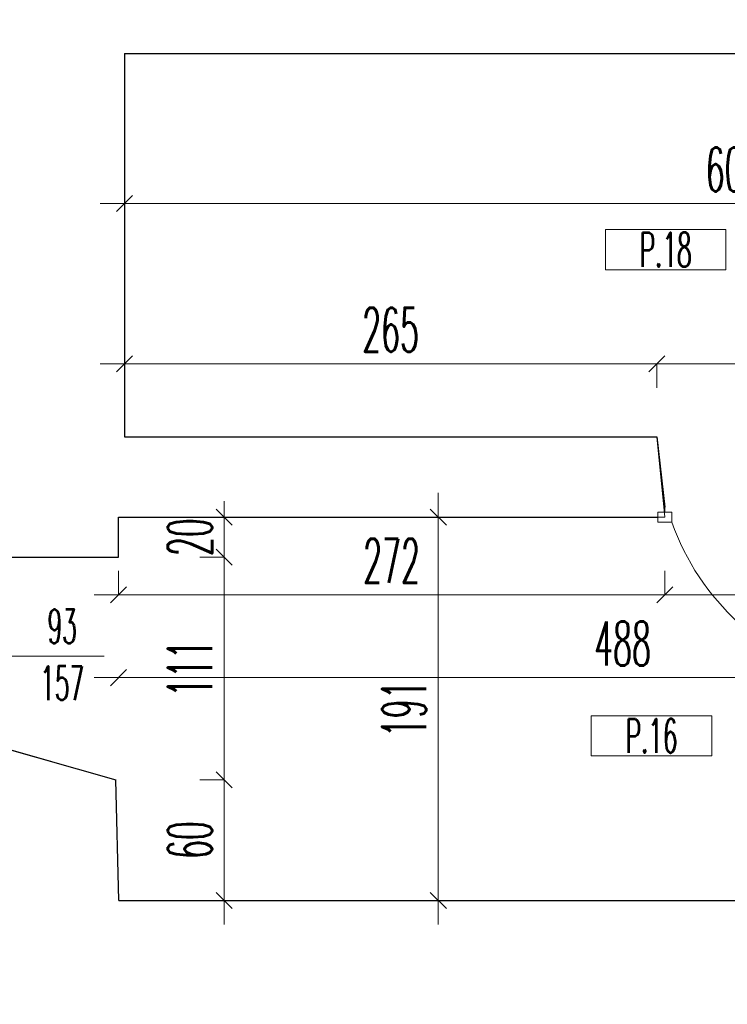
# Model space of a CAD drawing. Header units: millimetres. Extents: x -5207 to 173417, y -28809 to -6400.
# Tile 54 of 256: x 1045 to 1397, y -11759 to -11268. Entities that reach past the tile are written whole.
import ezdxf

# ---------------------------------------------------------------- set-up
doc = ezdxf.new("R2010")
doc.units = ezdxf.units.MM
doc.linetypes.add('HIDDEN', pattern=[9.525, 6.35, -3.175])
for name, color, linetype, lineweight in [('mr_cienka', 4, 'Continuous', 13), ('mr_obliczanie_powierzchni', 4, 'Continuous', 15), ('mr_otwory', 6, 'Continuous', 9), ('mr_stolarka', 2, 'Continuous', 13), ('mr_wymiar', 3, 'Continuous', 9), ('mr_ściany', 7, 'Continuous', 30)]:
    doc.layers.add(name, color=color, linetype=linetype, lineweight=lineweight)
doc.styles.add('WYM', font='simplex.shx', dxfattribs={"width": 0.5})
doc.dimstyles.new('1do100', dxfattribs={"dimscale": 2, "dimtxt": 12, "dimasz": 5, "dimexe": 0, "dimexo": 0, "dimgap": 3, "dimtad": 1, "dimdec": 0, "dimrnd": 0.5, "dimdsep": 46, "dimtxsty": 'WYM', "dimblk": 'OBLIQUE', "dimcen": 1.2, "dimdle": 6, "dimclrd": 256, "dimclre": 250, "dimclrt": 4, "dimadec": 1, "dimazin": 0, "dimtfac": 1, "dimtdec": 0, "dimtix": 1, "dimtmove": 2, "dimatfit": 3, "dimldrblk": 'NONE', "dimfxl": 1, "dimfxlon": 1, "dimtolj": 1, "dimtzin": 0, "dimlwd": -1, "dimlwe": 0, "dimarcsym": 0})

# ---------------------------------------------------------------- blocks, each defined once
blk = doc.blocks.new('_Oblique')
at = {"color": 0, "linetype": 'ByBlock', "lineweight": -2}
blk.add_line((-0.5, -0.5), (0.5, 0.5), dxfattribs=at)
blk = doc.blocks.new('*D5469')
at = {"layer": 'Defpoints', "color": 0, "ltscale": 2, "transparency": 16777216}
for p in [(1094.19, -11596.27), (1582.19, -11596.27), (1582.19, -11596.27)]:
    blk.add_point(p, dxfattribs=at)
at = {"layer": 'mr_wymiar', "ltscale": 2, "transparency": 16777216}
blk.add_line((1082.19, -11596.27), (1594.19, -11596.27), dxfattribs=at)
at = {"layer": 'mr_wymiar', "ltscale": 2, "transparency": 16777216, "xscale": 8, "yscale": 8, "zscale": 8, "rotation": 180}
blk.add_blockref('_Oblique', (1094.19, -11596.27), dxfattribs=at)
at = {"layer": 'mr_wymiar', "ltscale": 2, "transparency": 16777216, "xscale": 8, "yscale": 8, "zscale": 8}
blk.add_blockref('_Oblique', (1582.19, -11596.27), dxfattribs=at)
at = {"layer": 'mr_wymiar', "color": 4, "ltscale": 2, "transparency": 16777216, "insert": (1345.19, -11579.27), "char_height": 22, "attachment_point": 5, "style": 'WYM'}
blk.add_mtext('\\A1;488', dxfattribs=at)
blk = doc.blocks.new('_None')
blk = doc.blocks.new('*D5480')
at = {"layer": 'Defpoints', "color": 0, "ltscale": 2, "transparency": 16777216}
for p in [(1094.19, -11516.27), (1253.45, -11516.27), (1094.41, -11707.27)]:
    blk.add_point(p, dxfattribs=at)
at = {"layer": 'mr_wymiar', "ltscale": 2, "transparency": 16777216}
blk.add_line((1253.45, -11719.27), (1253.45, -11504.27), dxfattribs=at)
at = {"layer": 'mr_wymiar', "color": 250, "lineweight": 0, "ltscale": 2, "transparency": 16777216}
for p, q in [((1241.45, -11516.27), (1253.45, -11516.27)), ((1241.45, -11707.27), (1253.45, -11707.27))]:
    blk.add_line(p, q, dxfattribs=at)
at = {"layer": 'mr_wymiar', "ltscale": 2, "transparency": 16777216, "xscale": 8, "yscale": 8, "zscale": 8}
for p, rotation in [((1253.45, -11516.27), 90), ((1253.45, -11707.27), 270)]:
    blk.add_blockref('_Oblique', p, dxfattribs=dict(at, rotation=rotation))
at = {"layer": 'mr_wymiar', "color": 4, "ltscale": 2, "transparency": 16777216, "insert": (1236.45, -11611.77), "char_height": 22, "attachment_point": 5, "rotation": 90, "style": 'WYM'}
blk.add_mtext('\\A1;191', dxfattribs=at)
blk = doc.blocks.new('*D5481')
at = {"layer": 'Defpoints', "color": 0, "ltscale": 2, "transparency": 16777216}
for p in [(1094.19, -11516.27), (1366.19, -11516.27), (1366.19, -11555.06)]:
    blk.add_point(p, dxfattribs=at)
at = {"layer": 'mr_wymiar', "color": 250, "lineweight": 0, "ltscale": 2, "transparency": 16777216}
for p, q in [((1094.19, -11543.06), (1094.19, -11555.06)), ((1366.19, -11543.06), (1366.19, -11555.06))]:
    blk.add_line(p, q, dxfattribs=at)
at = {"layer": 'mr_wymiar', "ltscale": 2, "transparency": 16777216}
blk.add_line((1082.19, -11555.06), (1378.19, -11555.06), dxfattribs=at)
at = {"layer": 'mr_wymiar', "ltscale": 2, "transparency": 16777216, "xscale": 8, "yscale": 8, "zscale": 8, "rotation": 180}
blk.add_blockref('_Oblique', (1094.19, -11555.06), dxfattribs=at)
at = {"layer": 'mr_wymiar', "ltscale": 2, "transparency": 16777216, "xscale": 8, "yscale": 8, "zscale": 8}
blk.add_blockref('_Oblique', (1366.19, -11555.06), dxfattribs=at)
at = {"layer": 'mr_wymiar', "color": 4, "ltscale": 2, "transparency": 16777216, "insert": (1230.19, -11538.06), "char_height": 22, "attachment_point": 5, "style": 'WYM'}
blk.add_mtext('\\A1;272', dxfattribs=at)
blk = doc.blocks.new('*D5482')
at = {"layer": 'Defpoints', "color": 0, "ltscale": 2, "transparency": 16777216}
for p in [(1366.19, -11516.27), (1461.19, -11516.27), (1461.19, -11555.06)]:
    blk.add_point(p, dxfattribs=at)
at = {"layer": 'mr_wymiar', "color": 250, "lineweight": 0, "ltscale": 2, "transparency": 16777216}
for p, q in [((1366.19, -11543.06), (1366.19, -11555.06)), ((1461.19, -11543.06), (1461.19, -11555.06))]:
    blk.add_line(p, q, dxfattribs=at)
at = {"layer": 'mr_wymiar', "ltscale": 2, "transparency": 16777216}
blk.add_line((1354.19, -11555.06), (1473.19, -11555.06), dxfattribs=at)
at = {"layer": 'mr_wymiar', "ltscale": 2, "transparency": 16777216, "xscale": 8, "yscale": 8, "zscale": 8, "rotation": 180}
blk.add_blockref('_Oblique', (1366.19, -11555.06), dxfattribs=at)
at = {"layer": 'mr_wymiar', "ltscale": 2, "transparency": 16777216, "xscale": 8, "yscale": 8, "zscale": 8}
blk.add_blockref('_Oblique', (1461.19, -11555.06), dxfattribs=at)
at = {"layer": 'mr_wymiar', "color": 4, "ltscale": 2, "transparency": 16777216, "insert": (1413.69, -11538.06), "char_height": 22, "attachment_point": 5, "style": 'WYM'}
blk.add_mtext('\\A1;95', dxfattribs=at)
blk = doc.blocks.new('*D5484')
at = {"layer": 'Defpoints', "color": 0, "ltscale": 2, "transparency": 16777216}
for p in [(1094.19, -11536.27), (1146.8, -11536.27), (1092.93, -11647.18)]:
    blk.add_point(p, dxfattribs=at)
at = {"layer": 'mr_wymiar', "ltscale": 2, "transparency": 16777216}
blk.add_line((1146.8, -11659.18), (1146.8, -11524.27), dxfattribs=at)
at = {"layer": 'mr_wymiar', "color": 250, "lineweight": 0, "ltscale": 2, "transparency": 16777216}
for p, q in [((1134.8, -11536.27), (1146.8, -11536.27)), ((1134.8, -11647.18), (1146.8, -11647.18))]:
    blk.add_line(p, q, dxfattribs=at)
at = {"layer": 'mr_wymiar', "ltscale": 2, "transparency": 16777216, "xscale": 8, "yscale": 8, "zscale": 8}
for p, rotation in [((1146.8, -11536.27), 90), ((1146.8, -11647.18), 270)]:
    blk.add_blockref('_Oblique', p, dxfattribs=dict(at, rotation=rotation))
at = {"layer": 'mr_wymiar', "color": 4, "ltscale": 2, "transparency": 16777216, "insert": (1129.8, -11591.73), "char_height": 22, "attachment_point": 5, "rotation": 90, "style": 'WYM'}
blk.add_mtext('\\A1;111', dxfattribs=at)
blk = doc.blocks.new('*D5485')
at = {"layer": 'Defpoints', "color": 0, "ltscale": 2, "transparency": 16777216}
for p in [(1094.19, -11516.27), (1094.19, -11536.27), (1146.8, -11536.27)]:
    blk.add_point(p, dxfattribs=at)
at = {"layer": 'mr_wymiar', "ltscale": 2, "transparency": 16777216}
for p, q in [((1146.8, -11516.27), (1146.8, -11508.27)), ((1146.8, -11516.27), (1146.8, -11536.27)), ((1146.8, -11536.27), (1146.8, -11544.27))]:
    blk.add_line(p, q, dxfattribs=at)
at = {"layer": 'mr_wymiar', "color": 250, "lineweight": 0, "ltscale": 2, "transparency": 16777216}
for p, q in [((1134.8, -11516.27), (1146.8, -11516.27)), ((1134.8, -11536.27), (1146.8, -11536.27))]:
    blk.add_line(p, q, dxfattribs=at)
at = {"layer": 'mr_wymiar', "ltscale": 2, "transparency": 16777216, "xscale": 8, "yscale": 8, "zscale": 8}
for p, rotation in [((1146.8, -11516.27), 270), ((1146.8, -11536.27), 90)]:
    blk.add_blockref('_Oblique', p, dxfattribs=dict(at, rotation=rotation))
at = {"layer": 'mr_wymiar', "color": 4, "ltscale": 2, "transparency": 16777216, "insert": (1129.8, -11526.27), "char_height": 22, "attachment_point": 5, "rotation": 90, "style": 'WYM'}
blk.add_mtext('\\A1;20', dxfattribs=at)
blk = doc.blocks.new('*D5486')
at = {"layer": 'Defpoints', "color": 0, "ltscale": 2, "transparency": 16777216}
for p in [(1362.19, -11439.94), (1097.19, -11458.27), (1362.19, -11476.27)]:
    blk.add_point(p, dxfattribs=at)
at = {"layer": 'mr_wymiar', "ltscale": 2, "transparency": 16777216}
blk.add_line((1085.19, -11439.94), (1374.19, -11439.94), dxfattribs=at)
at = {"layer": 'mr_wymiar', "color": 250, "lineweight": 0, "ltscale": 2, "transparency": 16777216}
for p, q in [((1097.19, -11451.94), (1097.19, -11439.94)), ((1362.19, -11451.94), (1362.19, -11439.94))]:
    blk.add_line(p, q, dxfattribs=at)
at = {"layer": 'mr_wymiar', "ltscale": 2, "transparency": 16777216, "xscale": 8, "yscale": 8, "zscale": 8, "rotation": 180}
blk.add_blockref('_Oblique', (1097.19, -11439.94), dxfattribs=at)
at = {"layer": 'mr_wymiar', "ltscale": 2, "transparency": 16777216, "xscale": 8, "yscale": 8, "zscale": 8}
blk.add_blockref('_Oblique', (1362.19, -11439.94), dxfattribs=at)
at = {"layer": 'mr_wymiar', "color": 4, "ltscale": 2, "transparency": 16777216, "insert": (1229.69, -11422.94), "char_height": 22, "attachment_point": 5, "style": 'WYM'}
blk.add_mtext('\\A1;265', dxfattribs=at)
blk = doc.blocks.new('*D5487')
at = {"layer": 'Defpoints', "color": 0, "ltscale": 2, "transparency": 16777216}
for p in [(1470.19, -11439.94), (1362.19, -11476.27), (1470.19, -11476.27)]:
    blk.add_point(p, dxfattribs=at)
at = {"layer": 'mr_wymiar', "ltscale": 2, "transparency": 16777216}
blk.add_line((1350.19, -11439.94), (1482.19, -11439.94), dxfattribs=at)
at = {"layer": 'mr_wymiar', "color": 250, "lineweight": 0, "ltscale": 2, "transparency": 16777216}
for p, q in [((1362.19, -11451.94), (1362.19, -11439.94)), ((1470.19, -11451.94), (1470.19, -11439.94))]:
    blk.add_line(p, q, dxfattribs=at)
at = {"layer": 'mr_wymiar', "ltscale": 2, "transparency": 16777216, "xscale": 8, "yscale": 8, "zscale": 8, "rotation": 180}
blk.add_blockref('_Oblique', (1362.19, -11439.94), dxfattribs=at)
at = {"layer": 'mr_wymiar', "ltscale": 2, "transparency": 16777216, "xscale": 8, "yscale": 8, "zscale": 8}
blk.add_blockref('_Oblique', (1470.19, -11439.94), dxfattribs=at)
at = {"layer": 'mr_wymiar', "color": 4, "ltscale": 2, "transparency": 16777216, "insert": (1416.19, -11422.94), "char_height": 22, "attachment_point": 5, "style": 'WYM'}
blk.add_mtext('\\A1;108', dxfattribs=at)
blk = doc.blocks.new('*D5489')
at = {"layer": 'Defpoints', "color": 0, "ltscale": 2, "transparency": 16777216}
for p in [(1097.19, -11324.33), (1704.19, -11324.33), (1704.19, -11360.08)]:
    blk.add_point(p, dxfattribs=at)
at = {"layer": 'mr_wymiar', "color": 250, "lineweight": 0, "ltscale": 2, "transparency": 16777216}
for p, q in [((1097.19, -11348.08), (1097.19, -11360.08)), ((1704.19, -11348.08), (1704.19, -11360.08))]:
    blk.add_line(p, q, dxfattribs=at)
at = {"layer": 'mr_wymiar', "ltscale": 2, "transparency": 16777216}
blk.add_line((1085.19, -11360.08), (1716.19, -11360.08), dxfattribs=at)
at = {"layer": 'mr_wymiar', "ltscale": 2, "transparency": 16777216, "xscale": 8, "yscale": 8, "zscale": 8, "rotation": 180}
blk.add_blockref('_Oblique', (1097.19, -11360.08), dxfattribs=at)
at = {"layer": 'mr_wymiar', "ltscale": 2, "transparency": 16777216, "xscale": 8, "yscale": 8, "zscale": 8}
blk.add_blockref('_Oblique', (1704.19, -11360.08), dxfattribs=at)
at = {"layer": 'mr_wymiar', "color": 4, "ltscale": 2, "transparency": 16777216, "insert": (1400.69, -11343.08), "char_height": 22, "attachment_point": 5, "style": 'WYM'}
blk.add_mtext('\\A1;607', dxfattribs=at)
blk = doc.blocks.new('*D5734')
at = {"layer": 'Defpoints', "color": 0, "transparency": 16777216}
for p in [(1092.93, -11647.18), (1094.41, -11707.27), (1146.8, -11707.27)]:
    blk.add_point(p, dxfattribs=at)
at = {"layer": 'mr_wymiar', "transparency": 16777216}
blk.add_line((1146.8, -11635.18), (1146.8, -11719.27), dxfattribs=at)
at = {"layer": 'mr_wymiar', "color": 250, "lineweight": 0, "transparency": 16777216}
for p, q in [((1134.8, -11647.18), (1146.8, -11647.18)), ((1134.8, -11707.27), (1146.8, -11707.27))]:
    blk.add_line(p, q, dxfattribs=at)
at = {"layer": 'mr_wymiar', "transparency": 16777216, "xscale": 8, "yscale": 8, "zscale": 8}
for p, rotation in [((1146.8, -11647.18), 90), ((1146.8, -11707.27), 270)]:
    blk.add_blockref('_Oblique', p, dxfattribs=dict(at, rotation=rotation))
at = {"layer": 'mr_wymiar', "color": 4, "transparency": 16777216, "insert": (1129.8, -11677.23), "char_height": 22, "attachment_point": 5, "rotation": 90, "style": 'WYM'}
blk.add_mtext('\\A1;60', dxfattribs=at)

msp = doc.modelspace()

# ---------------------------------------------------------------- linework, layer by layer
at = {"layer": 'mr_cienka', "ltscale": 2}
for p, q in [((1336.618, -11373.0489), (1336.618, -11393.0489)), ((1396.618, -11373.0489), (1336.618, -11373.0489)), ((1336.618, -11393.0489), (1396.618, -11393.0489)), ((1329.596, -11615.2657), (1329.596, -11635.2657)), ((1389.596, -11615.2657), (1329.596, -11615.2657)), ((1329.596, -11635.2657), (1389.596, -11635.2657))]:
    msp.add_line(p, q, dxfattribs=at)
at = {"layer": 'mr_cienka'}
for points in [[(1396.618, -11393.0489), (1396.618, -11373.0489)], [(1389.596, -11635.2657), (1389.596, -11615.2657)]]:
    msp.add_lwpolyline(points, dxfattribs=at)
at = {"layer": 'mr_obliczanie_powierzchni'}
for points in [[(1030.1878, -10934.6428), (1030.1878, -11374.2708), (1016.1878, -11374.2708), (1014.1878, -11418.2708), (1029.1878, -11418.2708), (1027.6878, -11536.2708), (1094.1878, -11536.2708), (1094.1878, -11516.2708), (1366.1878, -11516.2708), (1362.1878, -11476.2708), (1097.1878, -11476.2708), (1097.1878, -11285.2708), (1704.1878, -11285.2708)], [(951.1878, -11760.2708), (951.1878, -11699.2708), (1025.1556, -11700.3245), (1026.0253, -11639.2708), (1030.1878, -11639.2708), (1030.1878, -11629.2708), (1092.9345, -11647.1831), (1094.4086, -11707.2681), (1582.1878, -11707.2708), (1582.1878, -11682.2708), (1598.1878, -11682.2708), (1598.1878, -11707.2708), (1706.1878, -11707.2708), (1706.1878, -11655.2708), (1736.1878, -11655.2708)]]:
    msp.add_lwpolyline(points, dxfattribs=at)
at = {"layer": 'mr_otwory', "ltscale": 2}
msp.add_line((1087.0815, -11585.525), (1037.0815, -11585.525), dxfattribs=at)
at = {"layer": 'mr_stolarka', "linetype": 'HIDDEN', "ltscale": 2}
for p, q in [((1362.6878, -11518.7708), (1362.6878, -11513.7708)), ((1362.6878, -11513.7708), (1369.6878, -11513.7708)), ((1369.6878, -11513.7708), (1369.6878, -11518.7708)), ((1369.6878, -11518.7708), (1362.6878, -11518.7708))]:
    msp.add_line(p, q, dxfattribs=at)
at = {"layer": 'mr_stolarka', "ltscale": 2}
msp.add_line((1362.6878, -11513.7708), (1362.6878, -11513.7708), dxfattribs=at)
msp.add_arc((1485.5549, -11478.192), 122.7673, 199.301228, 255.919696, dxfattribs=at)
at = {"layer": 'mr_ściany', "ltscale": 2}
for p, q in [((1097.1878, -11285.2708), (1704.1878, -11285.2708)), ((1097.1878, -11285.2708), (1097.1878, -11476.2708)), ((1097.1878, -11476.2708), (1362.1878, -11476.2708)), ((1362.1878, -11476.2708), (1366.1878, -11511.2708)), ((1094.1878, -11516.2708), (1356.1878, -11516.2708)), ((1094.1878, -11536.2708), (1094.1878, -11516.2708)), ((1030.1878, -11536.2708), (1094.1878, -11536.2708)), ((1030.1878, -11629.2708), (1092.9345, -11647.1831)), ((1094.4086, -11707.2681), (1582.1878, -11707.2708))]:
    msp.add_line(p, q, dxfattribs=at)
at = {"layer": 'mr_ściany', "linetype": 'HIDDEN', "ltscale": 2}
for p, q in [((1366.1878, -11513.7708), (1366.1878, -11511.2708)), ((1356.1878, -11516.2708), (1362.6878, -11516.2708))]:
    msp.add_line(p, q, dxfattribs=at)
at = {"layer": 'mr_ściany', "ltscale": 2}
msp.add_lwpolyline([(1094.4086, -11707.2681), (1092.9345, -11647.1831)], dxfattribs=at)

# ---------------------------------------------------------------- texts
at = {"layer": 'mr_otwory', "ltscale": 2, "char_height": 17, "attachment_point": 5, "style": 'WYM'}
for s, width, insert in [('P.18', 40, (1366.618, -11383.0489)), ('93\\P157', 54.56776, (1066.2187, -11584.861)), ('P.16', 40, (1359.596, -11625.2657))]:
    msp.add_mtext_dynamic_manual_height_columns(s, width=width, gutter_width=75, heights=[0], dxfattribs=dict(at, insert=insert))

# ---------------------------------------------------------------- dimensions: what is measured, and where the dimension line sits
at = {"layer": 'mr_wymiar', "ltscale": 2}
for base, p1, p2, picture, middle in [((1704.1878, -11360.0821), (1097.1878, -11324.326), (1704.1878, -11324.326), '*D5489', (1400.6878, -11343.0821)), ((1362.1878, -11439.9417), (1097.1878, -11458.2708), (1362.1878, -11476.2708), '*D5486', (1229.6878, -11422.9417)), ((1470.1878, -11439.9417), (1362.1878, -11476.2708), (1470.1878, -11476.2708), '*D5487', (1416.1878, -11422.9417)), ((1366.1878, -11555.0621), (1094.1878, -11516.2708), (1366.1878, -11516.2708), '*D5481', (1230.1878, -11538.0621)), ((1461.1878, -11555.0621), (1366.1878, -11516.2708), (1461.1878, -11516.2708), '*D5482', (1413.6878, -11538.0621))]:
    dim = msp.add_linear_dim(base=base, p1=p1, p2=p2, dimstyle='1do100', override={"dimtxt": 11, "dimasz": 4, "dimfxl": 6}, dxfattribs=at)
    dim.commit()
    dim.dimension.update_dxf_attribs({"geometry": picture, "text_midpoint": middle})
for base, p1, p2, picture, middle in [((1253.4529, -11516.2708), (1094.4086, -11707.2681), (1094.1878, -11516.2708), '*D5480', (1236.4529, -11611.7695)), ((1146.7976, -11536.2708), (1094.1878, -11516.2708), (1094.1878, -11536.2708), '*D5485', (1129.7976, -11526.2708)), ((1146.7976, -11536.2708), (1092.9345, -11647.1831), (1094.1878, -11536.2708), '*D5484', (1129.7976, -11591.727))]:
    dim = msp.add_linear_dim(base=base, p1=p1, p2=p2, angle=90, dimstyle='1do100', override={"dimtxt": 11, "dimasz": 4, "dimfxl": 6}, dxfattribs=at)
    dim.commit()
    dim.dimension.update_dxf_attribs({"geometry": picture, "text_midpoint": middle})
dim = msp.add_linear_dim(base=(1582.1878, -11596.2719), p1=(1094.1878, -11596.2719), p2=(1582.1878, -11596.2719), dimstyle='1do100', override={"dimtxt": 11, "dimasz": 4, "dimfxl": 6}, dxfattribs=at)
dim.commit()
dim.dimension.update_dxf_attribs({"geometry": '*D5469', "text_midpoint": (1345.1878, -11579.2719), "dimtype": 160})
at = {"layer": 'mr_wymiar'}
dim = msp.add_linear_dim(base=(1146.7976, -11707.2681), p1=(1092.9345, -11647.1831), p2=(1094.4086, -11707.2681), angle=90, dimstyle='1do100', override={"dimtxt": 11, "dimasz": 4, "dimfxl": 6}, dxfattribs=at)
dim.commit()
dim.dimension.update_dxf_attribs({"geometry": '*D5734', "text_midpoint": (1129.7976, -11677.2256)})

doc.saveas('drawing.dxf')
